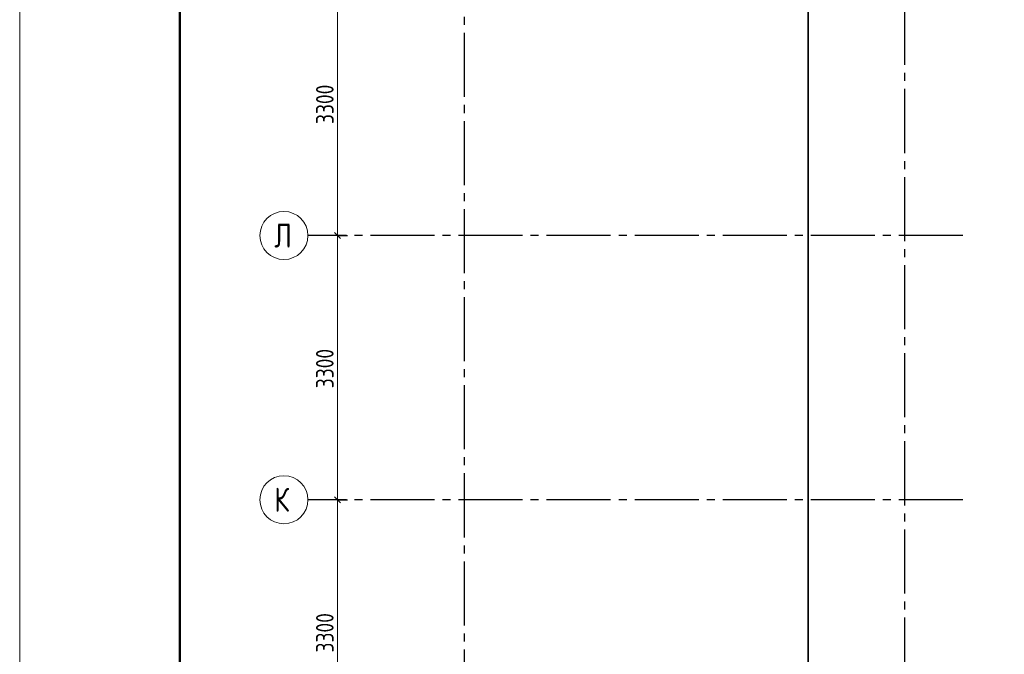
# Model space of a CAD drawing. Header units: millimetres. Extents: x 0 to 32559, y 0 to 42000.
# Tile 7 of 14: x 0 to 12298, y 23540 to 31465. Entities that reach past the tile are written whole.
import ezdxf

# ---------------------------------------------------------------- set-up
doc = ezdxf.new("R2010")
doc.units = ezdxf.units.MM
doc.linetypes.add('______5', pattern=[1100, 800, -100, 100, -100])
doc.layers.add('Standard', color=7, linetype='Continuous', lineweight=25)
doc.layers.add('Оси', color=40, linetype='______5', lineweight=18)
doc.styles.add('GOST 2.304-81', font='txt')
doc.styles.add('ISOCPEUR', font='txt')

msp = doc.modelspace()

# ---------------------------------------------------------------- linework, layer by layer
at = {"layer": 'Standard', "color": 7, "linetype": 'Continuous', "lineweight": 13, "transparency": 33554687}
for p, q in [((3971, 28770), (3971, 32070)), ((3971, 25470), (3971, 28770)), ((3971, 22170), (3971, 25470))]:
    msp.add_line(p, q, dxfattribs=at)
at = {"layer": 'Standard', "color": 7, "linetype": 'Continuous', "lineweight": 25, "transparency": 33554687}
for p, q in [((4008, 28733), (3933, 28808)), ((4008, 25433), (3933, 25508))]:
    msp.add_line(p, q, dxfattribs=at)
at = {"layer": 'Standard', "color": 251, "linetype": 'Continuous', "lineweight": -3, "true_color": 0x656565, "transparency": 33554687}
for p, q in [((3971, 28770), (3846, 28770)), ((3971, 28770), (4096, 28770)), ((3971, 25470), (3846, 25470)), ((3971, 25470), (4096, 25470))]:
    msp.add_line(p, q, dxfattribs=at)
at = {"layer": 'Standard', "color": 7, "linetype": 'Continuous', "lineweight": 13, "transparency": 33554687}
msp.add_lwpolyline([(0, 0), (29700, 0), (29700, 42000), (0, 42000), (0, 0)], close=True, dxfattribs=at)
at = {"layer": 'Standard', "color": 7, "linetype": 'Continuous', "lineweight": 50, "transparency": 33554687}
msp.add_lwpolyline([(2000, 41500), (29200, 41500), (29200, 500), (2000, 500), (2000, 41500)], close=True, dxfattribs=at)
at = {"layer": 'Standard', "color": 254, "linetype": 'Continuous', "lineweight": 35, "true_color": 0xc4c4ff, "transparency": 33554687}
msp.add_lwpolyline([(9846, 14264), (18552, 14264), (18552, 39850), (9846, 39850), (9846, 14264)], dxfattribs=at)
at = {"layer": 'Standard', "color": 251, "linetype": 'Continuous', "lineweight": -3, "true_color": 0x656565, "transparency": 33554687}
for points in [[(3971, 28770), (3954, 28770), (3954, 28770), (3954, 28770), (3954, 28770), (3954, 28770), (3954, 28770), (3700, 28770)], [(3971, 25470), (3954, 25470), (3954, 25470), (3954, 25470), (3954, 25470), (3954, 25470), (3954, 25470), (3954, 25470), (3954, 25470), (3700, 25470)]]:
    msp.add_lwpolyline(points, dxfattribs=at)
at = {"layer": 'Оси', "color": 8, "linetype": '______5', "lineweight": -3, "transparency": 33554687}
for p, q in [((11051, 40500), (11051, 7060)), ((5551, 40100), (5551, 7060)), ((11781, 28770), (3600, 28770)), ((11781, 25470), (3600, 25470))]:
    msp.add_line(p, q, dxfattribs=at)
at = {"layer": 'Оси', "color": 7, "linetype": 'Continuous', "lineweight": 13, "transparency": 33554687}
for centre in [(3300, 28770), (3300, 25470)]:
    msp.add_circle(centre, 300, dxfattribs=at)

# ---------------------------------------------------------------- texts
at = {"layer": 'Standard', "color": 7, "linetype": 'Continuous', "lineweight": 25, "transparency": 33554687, "char_height": 220, "width": 641.48, "attachment_point": 7, "rotation": 90, "style": 'GOST 2.304-81'}
for insert in [(3921, 30162), (3921, 26862), (3921, 23562)]:
    msp.add_mtext('3300', dxfattribs=dict(at, insert=insert))
at = {"layer": 'Оси', "color": 7, "linetype": 'Continuous', "lineweight": 25, "transparency": 33554687, "char_height": 300, "width": 359.85, "attachment_point": 7, "style": 'ISOCPEUR'}
for s, insert in [('\\W0.80;Л', (3180, 28620)), ('\\W0.80;К', (3180, 25320))]:
    msp.add_mtext(s, dxfattribs=dict(at, insert=insert))

doc.saveas('drawing.dxf')
